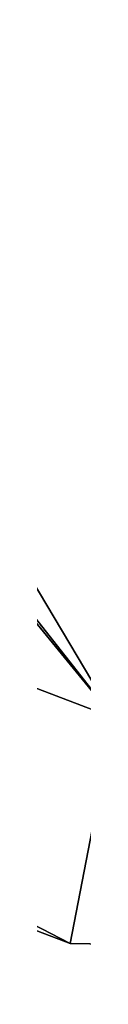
# Model space of a CAD drawing. Header units: metres. Extents: x 3396912 to 3397061, y 5691756 to 5691931.
# Tile 46 of 256: x 3396947.782 to 3396947.7991, y 5691832.6497 to 5691833.0779. Entities that reach past the tile are written whole.
import ezdxf

# ---------------------------------------------------------------- set-up
doc = ezdxf.new("R2010")
doc.units = ezdxf.units.M
doc.header["$LTSCALE"] = 0.25
for name, color, linetype in [('GROUP347', 7, 'Continuous'), ('MESH1016', 7, 'Continuous'), ('MESH1079', 7, 'Continuous')]:
    doc.layers.add(name, color=color, linetype=linetype)

msp = doc.modelspace()

# ---------------------------------------------------------------- meshes
at = {"layer": 'GROUP347', "color": 7}
mesh = msp.add_polyface(dxfattribs=at)
corners = [(3396950.339229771, 5691836.466166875, 0.4000000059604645), (3396949.866046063, 5691836.098970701, 0.1000000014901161), (3396950.474161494, 5691836.217154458, 0.4000000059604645), (3396949.734106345, 5691836.342453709, 0.1000000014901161), (3396950.204295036, 5691836.715176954, 0.4000000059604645), (3396950.204295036, 5691836.715176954, 0.4000000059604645), (3396949.992653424, 5691836.903377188, 0.4000000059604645), (3396949.734106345, 5691836.342453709, 0.1000000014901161), (3396950.040100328, 5691835.777759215, 0.1000000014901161), (3396950.60909623, 5691835.96814438, 0.4000000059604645), (3396950.60909623, 5691835.96814438, 0.4000000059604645), (3396950.040100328, 5691835.777759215, 0.1000000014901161), (3396950.651195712, 5691835.688068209, 0.4000000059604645), (3396950.087840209, 5691835.460186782, 0.1000000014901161), (3396950.693293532, 5691835.408000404, 0.4000000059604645), (3396950.135575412, 5691835.142620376, 0.1000000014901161), (3396950.735396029, 5691835.127926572, 0.4000000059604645), (3396950.735396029, 5691835.127926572, 0.4000000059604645), (3396950.135575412, 5691835.142620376, 0.1000000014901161), (3396950.679637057, 5691834.850249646, 0.4000000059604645), (3396950.072351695, 5691834.827765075, 0.1000000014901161), (3396950.623873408, 5691834.572578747, 0.4000000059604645), (3396950.009120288, 5691834.512913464, 0.1000000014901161), (3396950.568111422, 5691834.294899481, 0.4000000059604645), (3396950.568111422, 5691834.294899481, 0.4000000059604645), (3396950.009120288, 5691834.512913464, 0.1000000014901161), (3396950.421151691, 5691834.052793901, 0.4000000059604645), (3396949.8424882, 5691834.238390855, 0.1000000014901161), (3396950.27419196, 5691833.810688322, 0.4000000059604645), (3396949.675848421, 5691833.963871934, 0.1000000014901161), (3396950.127229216, 5691833.568580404, 0.4000000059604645), (3396950.127229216, 5691833.568580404, 0.4000000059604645), (3396949.675848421, 5691833.963871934, 0.1000000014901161), (3396949.906625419, 5691833.390967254, 0.4000000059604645), (3396949.425707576, 5691833.762478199, 0.1000000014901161), (3396949.686021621, 5691833.213354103, 0.4000000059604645), (3396949.175571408, 5691833.561078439, 0.1000000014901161), (3396949.465419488, 5691833.035732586, 0.4000000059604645), (3396949.175571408, 5691833.561078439, 0.1000000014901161), (3396949.197523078, 5691832.943833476, 0.4000000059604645), (3396949.465419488, 5691833.035732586, 0.4000000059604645), (3396948.853966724, 5691833.450755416, 0.1000000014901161), (3396948.929631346, 5691832.851928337, 0.4000000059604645), (3396948.568049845, 5691833.352665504, 0.1000000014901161), (3396948.661739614, 5691832.760023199, 0.4000000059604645), (3396948.568049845, 5691833.352665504, 0.1000000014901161), (3396948.378561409, 5691832.764811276, 0.4000000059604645), (3396948.661739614, 5691832.760023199, 0.4000000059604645), (3396948.246957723, 5691833.358094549, 0.1000000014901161), (3396948.09538019, 5691832.769597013, 0.4000000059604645), (3396947.925862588, 5691833.363521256, 0.1000000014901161), (3396947.812201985, 5691832.774385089, 0.4000000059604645), (3396947.925862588, 5691833.363521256, 0.1000000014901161), (3396947.547567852, 5691832.875291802, 0.4000000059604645), (3396947.812201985, 5691832.774385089, 0.4000000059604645), (3396947.625801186, 5691833.477930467, 0.1000000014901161), (3396947.282930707, 5691832.976196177, 0.4000000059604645), (3396947.325738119, 5691833.592348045, 0.1000000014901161), (3396947.018301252, 5691833.077096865, 0.4000000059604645), (3396947.325738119, 5691833.592348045, 0.1000000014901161), (3396946.803823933, 5691833.262063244, 0.4000000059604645), (3396947.018301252, 5691833.077096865, 0.4000000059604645), (3396947.082544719, 5691833.802079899, 0.1000000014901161), (3396946.589349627, 5691833.447031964, 0.4000000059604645), (3396946.839354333, 5691834.011814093, 0.1000000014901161), (3396946.374870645, 5691833.632006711, 0.4000000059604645), (3396946.839354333, 5691834.011814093, 0.1000000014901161), (3396946.236174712, 5691833.878938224, 0.4000000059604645), (3396946.374870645, 5691833.632006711, 0.4000000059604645), (3396946.682088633, 5691834.291809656, 0.1000000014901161), (3396946.097481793, 5691834.125872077, 0.4000000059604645), (3396946.524825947, 5691834.571807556, 0.1000000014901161), (3396945.958788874, 5691834.37280593, 0.4000000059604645), (3396946.524825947, 5691834.571807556, 0.1000000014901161), (3396945.912439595, 5691834.652210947, 0.4000000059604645), (3396945.958788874, 5691834.37280593, 0.4000000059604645), (3396946.472277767, 5691834.888613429, 0.1000000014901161), (3396945.866098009, 5691834.931612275, 0.4000000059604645), (3396946.419724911, 5691835.205425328, 0.1000000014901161), (3396945.819753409, 5691835.211011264, 0.4000000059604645), (3396946.413355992, 5691835.391645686, 0.1000000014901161), (3396945.819753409, 5691835.211011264, 0.4000000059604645), (3396946.419724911, 5691835.205425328, 0.1000000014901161), (3396945.80879493, 5691835.531293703, 0.4000000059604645), (3396946.406987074, 5691835.577866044, 0.1000000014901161), (3396946.384459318, 5691835.762826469, 0.1000000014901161), (3396945.80879493, 5691835.531293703, 0.4000000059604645), (3396946.406987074, 5691835.577866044, 0.1000000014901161), (3396945.770048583, 5691835.849403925, 0.4000000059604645), (3396946.361926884, 5691835.947792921, 0.1000000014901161), (3396946.323406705, 5691836.13009673, 0.1000000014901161), (3396945.770048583, 5691835.849403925, 0.4000000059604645), (3396946.361926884, 5691835.947792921, 0.1000000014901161), (3396945.703802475, 5691836.162948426, 0.4000000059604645), (3396946.284886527, 5691836.312400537, 0.1000000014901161), (3396946.230672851, 5691836.490666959, 0.1000000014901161), (3396945.703802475, 5691836.162948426, 0.4000000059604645), (3396946.284886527, 5691836.312400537, 0.1000000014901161), (3396945.610553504, 5691836.469550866, 0.4000000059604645), (3396946.176459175, 5691836.668933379, 0.1000000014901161), (3396946.106955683, 5691836.84181465, 0.1000000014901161), (3396945.610553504, 5691836.469550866, 0.4000000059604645), (3396946.176459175, 5691836.668933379, 0.1000000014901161), (3396945.491017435, 5691836.766888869, 0.4000000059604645), (3396946.037452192, 5691837.014695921, 0.1000000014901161), (3396945.953187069, 5691837.180882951, 0.1000000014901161), (3396945.491017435, 5691836.766888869, 0.4000000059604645), (3396946.037452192, 5691837.014695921, 0.1000000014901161), (3396945.34609045, 5691837.052712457, 0.4000000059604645), (3396945.868921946, 5691837.347069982, 0.1000000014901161), (3396945.770530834, 5691837.505308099, 0.1000000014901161), (3396945.34609045, 5691837.052712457, 0.4000000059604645), (3396945.868921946, 5691837.347069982, 0.1000000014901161), (3396945.176874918, 5691837.324854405, 0.4000000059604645), (3396945.6721444, 5691837.663540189, 0.1000000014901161), (3396945.560378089, 5691837.812625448, 0.1000000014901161), (3396945.176874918, 5691837.324854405, 0.4000000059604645), (3396945.6721444, 5691837.663540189, 0.1000000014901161), (3396944.984643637, 5691837.581270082, 0.4000000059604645), (3396945.448608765, 5691837.961708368, 0.1000000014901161), (3396945.448608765, 5691837.961708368, 0.1000000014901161), (3396945.32430513, 5691838.100523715, 0.1000000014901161), (3396944.984643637, 5691837.581270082, 0.4000000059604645), (3396944.770860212, 5691837.820004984, 0.4000000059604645), (3396945.20000316, 5691838.239330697, 0.1000000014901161), (3396945.20000316, 5691838.239330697, 0.1000000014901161), (3396945.064112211, 5691838.366807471, 0.1000000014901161), (3396944.770860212, 5691837.820004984, 0.4000000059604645), (3396944.537135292, 5691838.039257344, 0.4000000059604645), (3396944.928216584, 5691838.494290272, 0.1000000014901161), (3396944.928216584, 5691838.494290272, 0.1000000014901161), (3396944.78175504, 5691838.609479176, 0.1000000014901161), (3396944.537135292, 5691838.039257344, 0.4000000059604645), (3396944.285241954, 5691838.237370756, 0.4000000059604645), (3396944.635296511, 5691838.724670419, 0.1000000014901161), (3396944.635296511, 5691838.724670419, 0.1000000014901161), (3396944.47938221, 5691838.826690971, 0.1000000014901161), (3396944.285241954, 5691838.237370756, 0.4000000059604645), (3396944.017083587, 5691838.412838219, 0.4000000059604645), (3396944.323466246, 5691838.928719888, 0.1000000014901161), (3396944.323466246, 5691838.928719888, 0.1000000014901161), (3396943.73825774, 5691838.594069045, 0.4000000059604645), (3396944.017083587, 5691838.412838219, 0.4000000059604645), (3396944.085311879, 5691839.083511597, 0.1000000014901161), (3396944.085311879, 5691839.083511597, 0.1000000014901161), (3396943.860434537, 5691839.257046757, 0.1000000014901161), (3396943.73825774, 5691838.594069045, 0.4000000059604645), (3396943.474979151, 5691838.797234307, 0.4000000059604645), (3396943.860434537, 5691839.257046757, 0.1000000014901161), (3396943.650312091, 5691839.448173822, 0.1000000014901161), (3396943.474979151, 5691838.797234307, 0.4000000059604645), (3396943.228969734, 5691839.021004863, 0.4000000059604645), (3396943.650312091, 5691839.448173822, 0.1000000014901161), (3396943.001846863, 5691839.263912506, 0.4000000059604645), (3396943.228969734, 5691839.021004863, 0.4000000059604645), (3396943.456315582, 5691839.655648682, 0.1000000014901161), (3396943.456315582, 5691839.655648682, 0.1000000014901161), (3396942.795083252, 5691839.524376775, 0.4000000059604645), (3396943.001846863, 5691839.263912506, 0.4000000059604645), (3396943.279715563, 5691839.878120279, 0.1000000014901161), (3396943.12166235, 5691840.114124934, 0.1000000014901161), (3396942.795083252, 5691839.524376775, 0.4000000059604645), (3396943.279715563, 5691839.878120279, 0.1000000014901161), (3396942.610037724, 5691839.800690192, 0.4000000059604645), (3396942.983186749, 5691840.362135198, 0.1000000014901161), (3396942.610037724, 5691839.800690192, 0.4000000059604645), (3396943.12166235, 5691840.114124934, 0.1000000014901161), (3396942.447918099, 5691840.09104742, 0.4000000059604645), (3396942.865202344, 5691840.620513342, 0.1000000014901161), (3396942.447918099, 5691840.09104742, 0.4000000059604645), (3396942.983186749, 5691840.362135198, 0.1000000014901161), (3396942.309787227, 5691840.393549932, 0.4000000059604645), (3396942.865202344, 5691840.620513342, 0.1000000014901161), (3396942.196541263, 5691840.706227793, 0.4000000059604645), (3396942.309787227, 5691840.393549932, 0.4000000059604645), (3396942.76847379, 5691840.887583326, 0.1000000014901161), (3396942.693635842, 5691841.161587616, 0.1000000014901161), (3396942.196541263, 5691840.706227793, 0.4000000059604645), (3396942.76847379, 5691840.887583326, 0.1000000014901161), (3396942.108922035, 5691841.027029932, 0.4000000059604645), (3396942.693635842, 5691841.161587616, 0.1000000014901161), (3396942.047502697, 5691841.353861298, 0.4000000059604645), (3396942.108922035, 5691841.027029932, 0.4000000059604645), (3396942.641178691, 5691841.440743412, 0.1000000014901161), (3396942.641178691, 5691841.440743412, 0.1000000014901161), (3396942.012687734, 5691841.68458287, 0.4000000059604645), (3396942.047502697, 5691841.353861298, 0.4000000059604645), (3396942.611443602, 5691841.723229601, 0.1000000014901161), (3396942.611443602, 5691841.723229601, 0.1000000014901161), (3396942.024557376, 5691842.03432326, 0.4000000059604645), (3396942.012687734, 5691841.68458287, 0.4000000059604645), (3396942.61931219, 5691841.955167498, 0.1000000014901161), (3396942.61931219, 5691841.955167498, 0.1000000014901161), (3396942.104575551, 5691842.374987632, 0.4000000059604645), (3396942.024557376, 5691842.03432326, 0.4000000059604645), (3396942.672377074, 5691842.181087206, 0.1000000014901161), (3396942.672377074, 5691842.181087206, 0.1000000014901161), (3396942.249645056, 5691842.693443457, 0.4000000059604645), (3396942.104575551, 5691842.374987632, 0.4000000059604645), (3396942.768587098, 5691842.392270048, 0.1000000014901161), (3396942.454176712, 5691842.97738634, 0.4000000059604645), (3396942.249645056, 5691842.693443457, 0.4000000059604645), (3396942.768587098, 5691842.392270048, 0.1000000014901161), (3396942.904224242, 5691842.580577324, 0.1000000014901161), (3396943.074056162, 5691842.738732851, 0.1000000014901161), (3396942.454176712, 5691842.97738634, 0.4000000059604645), (3396942.904224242, 5691842.580577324, 0.1000000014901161), (3396942.710269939, 5691843.215866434, 0.4000000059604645), (3396943.008042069, 5691843.39967919, 0.4000000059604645), (3396942.710269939, 5691843.215866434, 0.4000000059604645), (3396943.074056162, 5691842.738732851, 0.1000000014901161), (3396943.271532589, 5691842.860629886, 0.1000000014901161), (3396943.336008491, 5691843.521727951, 0.4000000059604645), (3396943.008042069, 5691843.39967919, 0.4000000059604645), (3396943.271532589, 5691842.860629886, 0.1000000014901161), (3396943.489030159, 5691842.941569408, 0.1000000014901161), (3396943.336008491, 5691843.521727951, 0.4000000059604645), (3396943.489030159, 5691842.941569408, 0.1000000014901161), (3396943.718151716, 5691842.978434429, 0.1000000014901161), (3396943.681502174, 5691843.577310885, 0.4000000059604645), (3396943.681502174, 5691843.577310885, 0.4000000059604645), (3396943.718151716, 5691842.978434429, 0.1000000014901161), (3396943.950061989, 5691842.96978632, 0.1000000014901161), (3396944.031196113, 5691843.564275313, 0.4000000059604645), (3396944.031196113, 5691843.564275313, 0.4000000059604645), (3396943.950061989, 5691842.96978632, 0.1000000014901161), (3396944.175803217, 5691842.915974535, 0.1000000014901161), (3396944.371595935, 5691843.483129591, 0.4000000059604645), (3396944.689564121, 5691843.336996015, 0.4000000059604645), (3396944.371595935, 5691843.483129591, 0.4000000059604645), (3396944.175803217, 5691842.915974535, 0.1000000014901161), (3396944.386671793, 5691842.819061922, 0.1000000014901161), (3396944.689564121, 5691843.336996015, 0.4000000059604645), (3396944.386671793, 5691842.819061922, 0.1000000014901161), (3396944.57452236, 5691842.682799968, 0.1000000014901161), (3396944.972828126, 5691843.131522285, 0.4000000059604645), (3396944.972828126, 5691843.131522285, 0.4000000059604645), (3396944.57452236, 5691842.682799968, 0.1000000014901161), (3396944.68256744, 5691842.594361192, 0.1000000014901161), (3396945.043725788, 5691843.073493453, 0.4000000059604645), (3396945.119041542, 5691843.02130739, 0.4000000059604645), (3396945.043725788, 5691843.073493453, 0.4000000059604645), (3396944.68256744, 5691842.594361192, 0.1000000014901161), (3396944.79734087, 5691842.514842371, 0.1000000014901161), (3396945.19828429, 5691842.975316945, 0.4000000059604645), (3396945.119041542, 5691843.02130739, 0.4000000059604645), (3396944.79734087, 5691842.514842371, 0.1000000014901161), (3396944.91810481, 5691842.444752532, 0.1000000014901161), (3396945.19828429, 5691842.975316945, 0.4000000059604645), (3396944.91810481, 5691842.444752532, 0.1000000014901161), (3396945.044084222, 5691842.384542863, 0.1000000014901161), (3396945.280951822, 5691842.935808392, 0.4000000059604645), (3396945.366510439, 5691842.903033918, 0.4000000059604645), (3396945.280951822, 5691842.935808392, 0.4000000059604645), (3396945.044084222, 5691842.384542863, 0.1000000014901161), (3396945.454421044, 5691842.877202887, 0.4000000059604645), (3396945.280951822, 5691842.935808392, 0.4000000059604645), (3396945.366510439, 5691842.903033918, 0.4000000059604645), (3396945.454421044, 5691842.877202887, 0.4000000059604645), (3396945.366510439, 5691842.903033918, 0.4000000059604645), (3396945.308436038, 5691842.295237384, 0.1000000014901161), (3396945.174471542, 5691842.334600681, 0.1000000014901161), (3396945.174471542, 5691842.334600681, 0.1000000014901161), (3396945.454421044, 5691842.877202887, 0.4000000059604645), (3396945.308436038, 5691842.295237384, 0.1000000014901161), (3396945.445115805, 5691842.266711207, 0.1000000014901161), (3396945.544107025, 5691842.858485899, 0.4000000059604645), (3396945.544107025, 5691842.858485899, 0.4000000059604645), (3396945.445115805, 5691842.266711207, 0.1000000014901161), (3396945.583644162, 5691842.249199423, 0.1000000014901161), (3396945.635006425, 5691842.846997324, 0.4000000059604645), (3396945.726533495, 5691842.842813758, 0.4000000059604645), (3396945.635006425, 5691842.846997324, 0.4000000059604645), (3396945.583644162, 5691842.249199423, 0.1000000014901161), (3396945.81810644, 5691842.845956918, 0.4000000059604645), (3396945.635006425, 5691842.846997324, 0.4000000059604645), (3396945.726533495, 5691842.842813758, 0.4000000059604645), (3396945.81810644, 5691842.845956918, 0.4000000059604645), (3396945.726533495, 5691842.842813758, 0.4000000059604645), (3396945.862672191, 5691842.247612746, 0.1000000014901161), (3396945.723127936, 5691842.242820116, 0.1000000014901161), (3396945.723127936, 5691842.242820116, 0.1000000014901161), (3396945.909130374, 5691842.856409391, 0.4000000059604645), (3396945.81810644, 5691842.845956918, 0.4000000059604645), (3396945.862672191, 5691842.247612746, 0.1000000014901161), (3396945.999026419, 5691842.874108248, 0.4000000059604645), (3396945.909130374, 5691842.856409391, 0.4000000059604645), (3396945.999026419, 5691842.874108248, 0.4000000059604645), (3396945.909130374, 5691842.856409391, 0.4000000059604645), (3396946.00138626, 5691842.26354283, 0.1000000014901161), (3396946.00138626, 5691842.26354283, 0.1000000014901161), (3396946.138380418, 5691842.290518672, 0.1000000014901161), (3396946.239384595, 5691842.908278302, 0.4000000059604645), (3396945.999026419, 5691842.874108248, 0.4000000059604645), (3396946.138380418, 5691842.290518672, 0.1000000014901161), (3396946.323464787, 5691842.316831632, 0.1000000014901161), (3396946.508549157, 5691842.343144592, 0.1000000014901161), (3396946.479735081, 5691842.942452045, 0.4000000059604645), (3396946.722262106, 5691842.931497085, 0.4000000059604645), (3396946.479735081, 5691842.942452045, 0.4000000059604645), (3396946.508549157, 5691842.343144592, 0.1000000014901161), (3396946.695308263, 5691842.334707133, 0.1000000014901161), (3396946.882062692, 5691842.326275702, 0.1000000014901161), (3396946.964789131, 5691842.920542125, 0.4000000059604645), (3396947.201080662, 5691842.864845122, 0.4000000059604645), (3396946.964789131, 5691842.920542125, 0.4000000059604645), (3396946.882062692, 5691842.326275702, 0.1000000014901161), (3396947.06401956, 5691842.28338269, 0.1000000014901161), (3396947.245979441, 5691842.240492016, 0.1000000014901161), (3396947.437379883, 5691842.809144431, 0.4000000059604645), (3396947.659264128, 5691842.710630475, 0.4000000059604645), (3396947.437379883, 5691842.809144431, 0.4000000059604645), (3396947.245979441, 5691842.240492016, 0.1000000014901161), (3396947.416840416, 5691842.164633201, 0.1000000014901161), (3396947.587706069, 5691842.088768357, 0.1000000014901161), (3396947.881148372, 5691842.612116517, 0.4000000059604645), (3396948.080937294, 5691842.474196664, 0.4000000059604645), (3396947.881148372, 5691842.612116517, 0.4000000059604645), (3396947.587706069, 5691842.088768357, 0.1000000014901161), (3396947.741551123, 5691841.982563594, 0.1000000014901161), (3396947.89539919, 5691841.87636117, 0.1000000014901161), (3396948.280726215, 5691842.33627681, 0.4000000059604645), (3396948.451504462, 5691842.163724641, 0.4000000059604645), (3396948.280726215, 5691842.33627681, 0.4000000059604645), (3396947.89539919, 5691841.87636117, 0.1000000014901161), (3396948.026904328, 5691841.743491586, 0.1000000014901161), (3396948.158414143, 5691841.610615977, 0.1000000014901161), (3396948.622281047, 5691841.99118084, 0.4000000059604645), (3396948.622281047, 5691841.99118084, 0.4000000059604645), (3396948.158414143, 5691841.610615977, 0.1000000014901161), (3396948.75813129, 5691841.789978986, 0.4000000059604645), (3396948.26302623, 5691841.455679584, 0.1000000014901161), (3396948.367633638, 5691841.30074922, 0.1000000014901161), (3396948.893986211, 5691841.588771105, 0.4000000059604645), (3396948.893986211, 5691841.588771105, 0.4000000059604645), (3396948.367633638, 5691841.30074922, 0.1000000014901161), (3396948.990205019, 5691841.365882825, 0.4000000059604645), (3396948.441728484, 5691841.129113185, 0.1000000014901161), (3396948.515823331, 5691840.957477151, 0.1000000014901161), (3396949.086423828, 5691841.142994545, 0.4000000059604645), (3396949.086423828, 5691841.142994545, 0.4000000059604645), (3396948.515823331, 5691840.957477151, 0.1000000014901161), (3396949.139678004, 5691840.906137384, 0.4000000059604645), (3396948.556833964, 5691840.775087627, 0.1000000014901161), (3396948.59784626, 5691840.592689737, 0.1000000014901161), (3396949.19293987, 5691840.669276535, 0.4000000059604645), (3396949.19293987, 5691840.669276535, 0.4000000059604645), (3396948.59784626, 5691840.592689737, 0.1000000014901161), (3396949.201389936, 5691840.426651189, 0.4000000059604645), (3396948.604350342, 5691840.405859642, 0.1000000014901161), (3396948.610862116, 5691840.219025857, 0.1000000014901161), (3396949.209835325, 5691840.184031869, 0.4000000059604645), (3396949.209835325, 5691840.184031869, 0.4000000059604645), (3396948.610862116, 5691840.219025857, 0.1000000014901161), (3396949.173187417, 5691839.944043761, 0.4000000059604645), (3396948.582637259, 5691840.034226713, 0.1000000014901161), (3396948.554417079, 5691839.849421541, 0.1000000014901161), (3396949.136536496, 5691839.704053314, 0.4000000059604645), (3396949.136536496, 5691839.704053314, 0.4000000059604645), (3396948.554417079, 5691839.849421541, 0.1000000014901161), (3396949.05605808, 5691839.475006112, 0.4000000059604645), (3396948.492443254, 5691839.673043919, 0.1000000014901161), (3396948.430467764, 5691839.496674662, 0.1000000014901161), (3396948.975582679, 5691839.245961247, 0.4000000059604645), (3396948.975582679, 5691839.245961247, 0.4000000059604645), (3396948.430467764, 5691839.496674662, 0.1000000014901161), (3396948.907840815, 5691839.071684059, 0.4000000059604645), (3396948.336503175, 5691839.254921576, 0.1000000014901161), (3396948.907840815, 5691839.071684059, 0.4000000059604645), (3396948.336503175, 5691839.254921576, 0.1000000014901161), (3396948.272340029, 5691839.003605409, 0.1000000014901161), (3396948.861583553, 5691838.890515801, 0.4000000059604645), (3396948.861583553, 5691838.890515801, 0.4000000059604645), (3396948.272340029, 5691839.003605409, 0.1000000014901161), (3396948.23890378, 5691838.746399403, 0.1000000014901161), (3396948.837483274, 5691838.705093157, 0.4000000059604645), (3396948.837483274, 5691838.705093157, 0.4000000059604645), (3396948.23890378, 5691838.746399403, 0.1000000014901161), (3396948.835886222, 5691838.518118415, 0.4000000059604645), (3396948.236691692, 5691838.487030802, 0.1000000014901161), (3396948.835886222, 5691838.518118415, 0.4000000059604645), (3396948.236691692, 5691838.487030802, 0.1000000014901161), (3396948.265733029, 5691838.229288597, 0.1000000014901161), (3396948.856822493, 5691838.332309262, 0.4000000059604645), (3396948.856822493, 5691838.332309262, 0.4000000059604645), (3396948.265733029, 5691838.229288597, 0.1000000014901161), (3396948.899981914, 5691838.150380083, 0.4000000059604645), (3396948.325602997, 5691837.976918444, 0.1000000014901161), (3396948.899981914, 5691838.150380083, 0.4000000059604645), (3396948.325602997, 5691837.976918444, 0.1000000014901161), (3396948.96473807, 5691837.974973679, 0.4000000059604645), (3396948.415430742, 5691837.733599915, 0.1000000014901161), (3396948.96473807, 5691837.974973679, 0.4000000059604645), (3396948.415430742, 5691837.733599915, 0.1000000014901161), (3396949.05015027, 5691837.808633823, 0.4000000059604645), (3396948.533908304, 5691837.502866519, 0.1000000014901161), (3396949.05015027, 5691837.808633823, 0.4000000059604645), (3396948.533908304, 5691837.502866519, 0.1000000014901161), (3396948.679317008, 5691837.288077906, 0.1000000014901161), (3396949.154968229, 5691837.653799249, 0.4000000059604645), (3396949.277677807, 5691837.512713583, 0.4000000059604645), (3396949.154968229, 5691837.653799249, 0.4000000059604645), (3396948.679317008, 5691837.288077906, 0.1000000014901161), (3396948.849526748, 5691837.092371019, 0.1000000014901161), (3396949.416482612, 5691837.387430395, 0.4000000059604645), (3396949.277677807, 5691837.512713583, 0.4000000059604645), (3396948.849526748, 5691837.092371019, 0.1000000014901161), (3396949.042073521, 5691836.918585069, 0.1000000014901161), (3396949.416482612, 5691837.387430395, 0.4000000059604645), (3396949.042073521, 5691836.918585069, 0.1000000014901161), (3396949.254147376, 5691836.769252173, 0.1000000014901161), (3396949.56936251, 5691837.279781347, 0.4000000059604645), (3396949.781008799, 5691837.091575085, 0.4000000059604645), (3396949.56936251, 5691837.279781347, 0.4000000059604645), (3396949.254147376, 5691836.769252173, 0.1000000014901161), (3396949.493144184, 5691836.556727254, 0.1000000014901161), (3396948.837483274, 5691838.705093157, 0.4000000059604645), (3396948.835886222, 5691838.518118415, 0.4000000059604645), (3396948.856822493, 5691838.332309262, 0.4000000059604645), (3396948.975582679, 5691839.245961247, 0.4000000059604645), (3396948.907840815, 5691839.071684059, 0.4000000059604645), (3396948.861583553, 5691838.890515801, 0.4000000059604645), (3396944.770860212, 5691837.820004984, 0.4000000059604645), (3396944.537135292, 5691838.039257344, 0.4000000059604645), (3396944.285241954, 5691838.237370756, 0.4000000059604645)]
mesh.append_faces([[corners[k] for k in face] for face in [(0, 1, 2), (0, 3, 1), (4, 3, 0), (5, 6, 7), (2, 1, 8), (2, 8, 9), (10, 11, 12), (12, 11, 13), (12, 13, 14), (14, 13, 15), (14, 15, 16), (17, 18, 19), (19, 18, 20), (19, 20, 21), (21, 20, 22), (21, 22, 23), (24, 25, 26), (26, 25, 27), (26, 27, 28), (28, 27, 29), (28, 29, 30), (31, 32, 33), (32, 34, 33), (33, 34, 35), (34, 36, 35), (35, 36, 37), (38, 39, 40), (38, 41, 39), (41, 42, 39), (41, 43, 42), (43, 44, 42), (45, 46, 47), (45, 48, 46), (48, 49, 46), (48, 50, 49), (50, 51, 49), (52, 53, 54), (52, 55, 53), (55, 56, 53), (55, 57, 56), (57, 58, 56), (59, 60, 61), (59, 62, 60), (62, 63, 60), (62, 64, 63), (64, 65, 63), (66, 67, 68), (69, 67, 66), (69, 70, 67), (71, 70, 69), (71, 72, 70), (73, 74, 75), (76, 74, 73), (76, 77, 74), (78, 77, 76), (78, 79, 77), (80, 81, 82), (80, 83, 81), (84, 83, 80), (85, 86, 87), (85, 88, 86), (89, 88, 85), (90, 91, 92), (90, 93, 91), (94, 93, 90), (95, 96, 97), (95, 98, 96), (99, 98, 95), (100, 101, 102), (100, 103, 101), (104, 103, 100), (105, 106, 107), (105, 108, 106), (109, 108, 105), (110, 111, 112), (110, 113, 111), (114, 113, 110), (115, 116, 117), (115, 118, 116), (119, 118, 115), (120, 121, 122), (121, 123, 122), (121, 124, 123), (125, 126, 127), (126, 128, 127), (126, 129, 128), (130, 131, 132), (131, 133, 132), (131, 134, 133), (135, 136, 137), (136, 138, 137), (136, 139, 138), (140, 141, 142), (140, 143, 141), (144, 145, 146), (145, 147, 146), (148, 149, 150), (149, 151, 150), (152, 153, 154), (152, 155, 153), (156, 157, 158), (156, 159, 157), (160, 161, 162), (160, 163, 161), (164, 165, 166), (164, 167, 165), (168, 169, 170), (168, 171, 169), (172, 173, 174), (175, 173, 172), (176, 177, 178), (176, 179, 177), (180, 181, 182), (183, 181, 180), (184, 185, 186), (187, 185, 184), (188, 189, 190), (191, 189, 188), (192, 193, 194), (195, 193, 192), (196, 197, 198), (199, 197, 196), (200, 201, 202), (203, 200, 202), (204, 205, 206), (207, 205, 204), (208, 209, 210), (208, 210, 211), (212, 213, 214), (212, 214, 215), (216, 217, 218), (219, 216, 218), (220, 221, 222), (223, 220, 222), (224, 225, 226), (227, 224, 226), (228, 229, 230), (228, 230, 231), (232, 233, 234), (235, 232, 234), (236, 237, 238), (239, 236, 238), (240, 241, 242), (240, 242, 243), (244, 245, 246), (244, 246, 247), (248, 249, 250), (251, 248, 250), (252, 253, 254), (255, 256, 257), (258, 259, 260), (259, 261, 260), (252, 254, 262), (263, 264, 265), (266, 263, 265), (267, 268, 269), (270, 267, 269), (271, 272, 273), (274, 275, 276), (277, 278, 279), (278, 280, 279), (271, 273, 281), (282, 283, 284), (285, 274, 286), (287, 288, 289), (282, 284, 290), (287, 289, 291), (292, 293, 294), (292, 294, 295), (292, 295, 296), (297, 292, 296), (298, 299, 300), (298, 300, 301), (298, 301, 302), (303, 298, 302), (304, 305, 306), (304, 306, 307), (304, 307, 308), (309, 304, 308), (310, 311, 312), (310, 312, 313), (310, 313, 314), (315, 310, 314), (316, 317, 318), (316, 318, 319), (316, 319, 320), (321, 316, 320), (322, 323, 324), (322, 324, 325), (322, 325, 326), (327, 322, 326), (328, 329, 330), (330, 329, 331), (330, 331, 332), (330, 332, 333), (334, 335, 336), (336, 335, 337), (336, 337, 338), (336, 338, 339), (340, 341, 342), (342, 341, 343), (342, 343, 344), (342, 344, 345), (346, 347, 348), (348, 347, 349), (348, 349, 350), (348, 350, 351), (352, 353, 354), (354, 353, 355), (354, 355, 356), (354, 356, 357), (358, 359, 360), (360, 359, 361), (360, 361, 362), (360, 362, 363), (364, 365, 366), (366, 365, 367), (368, 369, 370), (368, 370, 371), (372, 373, 374), (372, 374, 375), (376, 377, 378), (378, 377, 379), (380, 381, 382), (380, 382, 383), (384, 385, 386), (386, 385, 387), (388, 389, 390), (390, 389, 391), (392, 393, 394), (394, 393, 395), (396, 397, 398), (396, 398, 399), (400, 401, 402), (400, 402, 403), (404, 405, 406), (404, 406, 407), (408, 409, 410), (411, 408, 410), (412, 413, 414), (412, 414, 415), (416, 417, 418), (419, 420, 421), (422, 423, 424)]], dxfattribs={"color": 7})
at = {"layer": 'MESH1016', "color": 7}
mesh = msp.add_polyface(dxfattribs=at)
corners = [(3396945.743036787, 5691829.898139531, 0.6203004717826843), (3396945.748051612, 5691829.902031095, 0.6192001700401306), (3396946.146710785, 5691829.396566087, 0.6484249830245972), (3396946.146710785, 5691829.396566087, 0.6484249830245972), (3396946.141692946, 5691829.392672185, 0.6495252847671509), (3396945.378708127, 5691830.428961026, 0.5878488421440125), (3396945.381905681, 5691830.431442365, 0.5928652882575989), (3396945.747141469, 5691829.901324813, 0.6222585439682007), (3396945.747141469, 5691829.901324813, 0.6222585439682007), (3396945.743946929, 5691829.898845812, 0.6172420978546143), (3396945.04910707, 5691830.982057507, 0.5579036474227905), (3396945.050909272, 5691830.983456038, 0.5639309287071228), (3396945.381206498, 5691830.430899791, 0.5933707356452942), (3396945.381206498, 5691830.430899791, 0.5933707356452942), (3396945.379407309, 5691830.429503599, 0.5873434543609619), (3396945.051982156, 5691830.984288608, 0.5670986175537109), (3396945.048034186, 5691830.981224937, 0.5547360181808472), (3396944.355719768, 5691832.119211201, 0.4938187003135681), (3396944.355719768, 5691832.119211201, 0.4938187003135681), (3396944.359667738, 5691832.122274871, 0.5061812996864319), (3396944.366047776, 5691832.127225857, 0.5347593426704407), (3396944.349339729, 5691832.114260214, 0.4652406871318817), (3396940.574852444, 5691838.318512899, 0.2152406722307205), (3396940.574852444, 5691838.318512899, 0.2152406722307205), (3396940.591563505, 5691838.33148088, 0.2847593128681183), (3396940.591879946, 5691838.331726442, 0.3447615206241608), (3396940.574539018, 5691838.318269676, 0.1552384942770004), (3396930.65918453, 5691854.616461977, -0.09476151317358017), (3396930.65918453, 5691854.616461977, -0.09476151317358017), (3396930.676525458, 5691854.629918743, 0.09476151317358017), (3396946.142859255, 5691829.393577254, 0.6517118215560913), (3396946.145547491, 5691829.395663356, 0.6462384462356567), (3396946.575976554, 5691828.9169381, 0.6751734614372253), (3396946.575976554, 5691828.9169381, 0.6751734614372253), (3396946.573288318, 5691828.914851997, 0.6806468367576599), (3396946.573845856, 5691828.915284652, 0.6809747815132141), (3396946.575419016, 5691828.916505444, 0.6748454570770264), (3396947.035827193, 5691828.466510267, 0.7033705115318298), (3396947.035827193, 5691828.466510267, 0.7033705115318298), (3396947.034257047, 5691828.465291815, 0.7094997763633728), (3396947.034501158, 5691828.465481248, 0.7095837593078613), (3396947.035583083, 5691828.466320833, 0.7032865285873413), (3396947.524059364, 5691828.046933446, 0.7312831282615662), (3396947.524059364, 5691828.046933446, 0.7312831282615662), (3396947.52297744, 5691828.04609386, 0.7375802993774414), (3396947.523281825, 5691828.046330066, 0.7362369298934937), (3396947.523754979, 5691828.046697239, 0.7326264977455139), (3396947.814670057, 5691827.825210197, 0.7481947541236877), (3396947.814670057, 5691827.825210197, 0.7481947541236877), (3396947.814196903, 5691827.824843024, 0.7518052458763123)]
mesh.append_faces([[corners[k] for k in face] for face in [(0, 1, 2), (3, 4, 0), (5, 6, 7), (8, 9, 5), (10, 11, 12), (13, 14, 10), (15, 16, 17), (18, 19, 15), (20, 21, 22), (23, 24, 20), (25, 26, 27), (28, 29, 25), (30, 31, 32), (33, 34, 30), (35, 36, 37), (38, 39, 35), (40, 41, 42), (43, 44, 40), (45, 46, 47), (48, 49, 45)]], dxfattribs={"vtx2": -1, "color": 7})
at = {"layer": 'MESH1079', "color": 7}
mesh = msp.add_polyface(dxfattribs=at)
corners = [(3396947.812201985, 5691832.774385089), (3396945.819753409, 5691835.211011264), (3396946.839354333, 5691834.011814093), (3396947.018301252, 5691833.077096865), (3396945.958788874, 5691834.37280593), (3396946.374870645, 5691833.632006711), (3396946.361926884, 5691835.947792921), (3396945.491017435, 5691836.766888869), (3396945.34609045, 5691837.052712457), (3396946.406987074, 5691835.577866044), (3396945.610553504, 5691836.469550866), (3396945.703802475, 5691836.162948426), (3396946.419724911, 5691835.205425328), (3396945.770048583, 5691835.849403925), (3396945.80879493, 5691835.531293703), (3396946.524825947, 5691834.571807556), (3396946.524825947, 5691834.571807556), (3396946.839354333, 5691834.011814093, 0.1000000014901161), (3396946.839354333, 5691834.011814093), (3396946.524825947, 5691834.571807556, 0.1000000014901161), (3396946.419724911, 5691835.205425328), (3396946.524825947, 5691834.571807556, 0.1000000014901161), (3396946.524825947, 5691834.571807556), (3396946.419724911, 5691835.205425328, 0.1000000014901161), (3396946.406987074, 5691835.577866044), (3396946.419724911, 5691835.205425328, 0.1000000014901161), (3396946.419724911, 5691835.205425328), (3396946.406987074, 5691835.577866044, 0.1000000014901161), (3396946.361926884, 5691835.947792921), (3396946.406987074, 5691835.577866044, 0.1000000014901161), (3396946.406987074, 5691835.577866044), (3396946.361926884, 5691835.947792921, 0.1000000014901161), (3396946.284886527, 5691836.312400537), (3396946.361926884, 5691835.947792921, 0.1000000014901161), (3396946.361926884, 5691835.947792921), (3396946.284886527, 5691836.312400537, 0.1000000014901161), (3396946.176459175, 5691836.668933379), (3396946.284886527, 5691836.312400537, 0.1000000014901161), (3396946.284886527, 5691836.312400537), (3396946.176459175, 5691836.668933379, 0.1000000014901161), (3396946.037452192, 5691837.014695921), (3396946.176459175, 5691836.668933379, 0.1000000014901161), (3396946.176459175, 5691836.668933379), (3396946.037452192, 5691837.014695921, 0.1000000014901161), (3396945.868921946, 5691837.347069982), (3396946.037452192, 5691837.014695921, 0.1000000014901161), (3396946.037452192, 5691837.014695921), (3396945.868921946, 5691837.347069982, 0.1000000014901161), (3396945.6721444, 5691837.663540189), (3396945.868921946, 5691837.347069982, 0.1000000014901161), (3396945.868921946, 5691837.347069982), (3396945.6721444, 5691837.663540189, 0.1000000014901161), (3396949.175571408, 5691833.561078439, 0.1000000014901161), (3396942.672377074, 5691842.181087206, 0.1000000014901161), (3396949.675848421, 5691833.963871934, 0.1000000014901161), (3396945.448608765, 5691837.961708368, 0.1000000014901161), (3396942.611443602, 5691841.723229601, 0.1000000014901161), (3396945.6721444, 5691837.663540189, 0.1000000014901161), (3396945.868921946, 5691837.347069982, 0.1000000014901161), (3396946.037452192, 5691837.014695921, 0.1000000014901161), (3396946.176459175, 5691836.668933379, 0.1000000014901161), (3396948.568049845, 5691833.352665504, 0.1000000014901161), (3396946.361926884, 5691835.947792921, 0.1000000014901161), (3396946.284886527, 5691836.312400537, 0.1000000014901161), (3396946.406987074, 5691835.577866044, 0.1000000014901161), (3396947.925862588, 5691833.363521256, 0.1000000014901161), (3396946.419724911, 5691835.205425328, 0.1000000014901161), (3396947.325738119, 5691833.592348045, 0.1000000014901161), (3396946.524825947, 5691834.571807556, 0.1000000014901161), (3396946.839354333, 5691834.011814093, 0.1000000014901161), (3396947.325738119, 5691833.592348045, 0.1000000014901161), (3396946.839354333, 5691834.011814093), (3396946.839354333, 5691834.011814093, 0.1000000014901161), (3396947.325738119, 5691833.592348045), (3396945.176874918, 5691837.324854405), (3396944.984643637, 5691837.581270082), (3396943.650312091, 5691839.448173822), (3396946.284886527, 5691836.312400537), (3396944.323466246, 5691838.928719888), (3396946.176459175, 5691836.668933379), (3396944.635296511, 5691838.724670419), (3396946.037452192, 5691837.014695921), (3396944.928216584, 5691838.494290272), (3396945.868921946, 5691837.347069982), (3396945.20000316, 5691838.239330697), (3396945.6721444, 5691837.663540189)]
mesh.append_faces([[corners[k] for k in face] for face in [(4, 3, 5), (16, 17, 18), (17, 16, 19), (20, 21, 22), (21, 20, 23), (24, 25, 26), (25, 24, 27), (28, 29, 30), (29, 28, 31), (32, 33, 34), (33, 32, 35), (36, 37, 38), (37, 36, 39), (40, 41, 42), (41, 40, 43), (44, 45, 46), (45, 44, 47), (48, 49, 50), (49, 48, 51), (68, 67, 69), (70, 71, 72), (71, 70, 73)]], dxfattribs={"vtx0": -1, "color": 7})
mesh.append_faces([[corners[k] for k in face] for face in [(3, 1, 0), (9, 7, 6), (12, 11, 9), (15, 14, 12), (2, 14, 15), (14, 2, 1), (52, 53, 54), (6, 76, 77), (77, 78, 79), (79, 80, 81), (81, 82, 83), (83, 84, 85)]], dxfattribs={"vtx0": -1, "vtx1": -1, "color": 7})
mesh.append_faces([[corners[k] for k in face] for face in [(0, 1, 2), (52, 55, 56)]], dxfattribs={"vtx0": -1, "vtx1": -1, "vtx2": -1, "color": 7})
mesh.append_faces([[corners[k] for k in face] for face in [(3, 4, 1), (6, 7, 8), (9, 10, 7), (9, 11, 10), (12, 13, 11), (12, 14, 13), (52, 57, 55), (52, 58, 57), (52, 59, 58), (52, 60, 59), (61, 62, 63), (61, 64, 62), (65, 66, 64), (67, 68, 66), (6, 74, 75), (6, 8, 74)]], dxfattribs={"vtx0": -1, "vtx2": -1, "color": 7})
mesh = msp.add_polyface(dxfattribs=at)
corners = [(3396949.465419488, 5691833.035732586), (3396949.175571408, 5691833.561078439), (3396950.127229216, 5691833.568580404), (3396948.568049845, 5691833.352665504), (3396948.661739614, 5691832.760023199), (3396947.925862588, 5691833.363521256), (3396947.325738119, 5691833.592348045), (3396947.812201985, 5691832.774385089), (3396946.839354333, 5691834.011814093), (3396949.175571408, 5691833.561078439, 0.1000000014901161), (3396946.284886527, 5691836.312400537, 0.1000000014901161), (3396946.176459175, 5691836.668933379, 0.1000000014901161), (3396948.568049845, 5691833.352665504, 0.1000000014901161), (3396947.925862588, 5691833.363521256, 0.1000000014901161), (3396946.406987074, 5691835.577866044, 0.1000000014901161), (3396947.325738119, 5691833.592348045, 0.1000000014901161), (3396946.419724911, 5691835.205425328, 0.1000000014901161), (3396947.925862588, 5691833.363521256, 0.1000000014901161), (3396947.325738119, 5691833.592348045), (3396947.325738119, 5691833.592348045, 0.1000000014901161), (3396947.925862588, 5691833.363521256), (3396947.925862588, 5691833.363521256, 0.1000000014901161), (3396948.568049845, 5691833.352665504), (3396947.925862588, 5691833.363521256), (3396948.568049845, 5691833.352665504, 0.1000000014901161), (3396948.568049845, 5691833.352665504, 0.1000000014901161), (3396949.175571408, 5691833.561078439), (3396948.568049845, 5691833.352665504), (3396949.175571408, 5691833.561078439, 0.1000000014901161), (3396949.175571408, 5691833.561078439, 0.1000000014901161), (3396949.675848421, 5691833.963871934), (3396949.175571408, 5691833.561078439), (3396949.675848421, 5691833.963871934, 0.1000000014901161), (3396949.675848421, 5691833.963871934, 0.1000000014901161), (3396950.009120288, 5691834.512913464), (3396949.675848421, 5691833.963871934), (3396950.009120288, 5691834.512913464, 0.1000000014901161), (3396950.009120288, 5691834.512913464, 0.1000000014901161), (3396950.135575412, 5691835.142620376), (3396950.009120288, 5691834.512913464), (3396950.135575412, 5691835.142620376, 0.1000000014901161), (3396950.040100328, 5691835.777759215, 0.1000000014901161), (3396950.135575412, 5691835.142620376), (3396950.135575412, 5691835.142620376, 0.1000000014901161), (3396950.040100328, 5691835.777759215), (3396949.734106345, 5691836.342453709, 0.1000000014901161), (3396950.040100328, 5691835.777759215), (3396950.040100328, 5691835.777759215, 0.1000000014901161), (3396949.734106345, 5691836.342453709), (3396949.493144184, 5691836.556727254, 0.1000000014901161), (3396949.734106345, 5691836.342453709), (3396949.734106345, 5691836.342453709, 0.1000000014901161), (3396949.254147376, 5691836.769252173), (3396949.254147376, 5691836.769252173, 0.1000000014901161), (3396950.040100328, 5691835.777759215, 0.1000000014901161), (3396949.254147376, 5691836.769252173, 0.1000000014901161), (3396949.493144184, 5691836.556727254, 0.1000000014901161), (3396949.042073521, 5691836.918585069, 0.1000000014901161), (3396948.849526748, 5691837.092371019, 0.1000000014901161), (3396950.135575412, 5691835.142620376, 0.1000000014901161), (3396948.679317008, 5691837.288077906, 0.1000000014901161), (3396950.568111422, 5691834.294899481), (3396950.135575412, 5691835.142620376), (3396950.735396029, 5691835.127926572), (3396950.009120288, 5691834.512913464), (3396949.675848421, 5691833.963871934), (3396948.236691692, 5691838.487030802), (3396950.60909623, 5691835.96814438), (3396949.734106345, 5691836.342453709), (3396948.849526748, 5691837.092371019, 0.1000000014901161), (3396949.042073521, 5691836.918585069), (3396949.042073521, 5691836.918585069, 0.1000000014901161), (3396949.254147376, 5691836.769252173), (3396949.042073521, 5691836.918585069, 0.1000000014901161), (3396949.042073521, 5691836.918585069), (3396949.254147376, 5691836.769252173, 0.1000000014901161), (3396949.56936251, 5691837.279781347), (3396950.204295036, 5691836.715176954), (3396949.416482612, 5691837.387430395), (3396949.277677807, 5691837.512713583), (3396949.992653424, 5691836.903377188, 0.4000000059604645), (3396949.493144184, 5691836.556727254, 0.1000000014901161), (3396949.781008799, 5691837.091575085, 0.4000000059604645), (3396949.734106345, 5691836.342453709, 0.1000000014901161), (3396949.734106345, 5691836.342453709, 0.1000000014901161), (3396950.040100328, 5691835.777759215)]
mesh.append_faces([[corners[k] for k in face] for face in [(80, 81, 82), (80, 83, 81)]], dxfattribs={"color": 7})
mesh.append_faces([[corners[k] for k in face] for face in [(17, 18, 19), (18, 17, 20), (21, 22, 23), (22, 21, 24), (25, 26, 27), (26, 25, 28), (29, 30, 31), (30, 29, 32), (33, 34, 35), (34, 33, 36), (37, 38, 39), (38, 37, 40), (41, 42, 43), (42, 41, 44), (45, 46, 47), (46, 45, 48), (49, 50, 51), (52, 49, 53), (69, 70, 71), (72, 73, 74), (73, 72, 75), (67, 76, 77), (54, 56, 84)]], dxfattribs={"vtx0": -1, "color": 7})
mesh.append_faces([[corners[k] for k in face] for face in [(0, 1, 2), (4, 3, 0), (7, 6, 4), (12, 10, 9), (13, 14, 12), (15, 16, 13), (50, 49, 52), (59, 58, 54), (61, 62, 63), (2, 64, 61), (63, 66, 67)]], dxfattribs={"vtx0": -1, "vtx1": -1, "color": 7})
mesh.append_faces([[corners[k] for k in face] for face in [(68, 66, 63)]], dxfattribs={"vtx0": -1, "vtx1": -1, "vtx2": -1, "color": 7})
mesh.append_faces([[corners[k] for k in face] for face in [(0, 3, 1), (4, 5, 3), (4, 6, 5), (7, 8, 6), (9, 10, 11), (54, 55, 56), (54, 57, 55), (54, 58, 57), (59, 60, 58), (61, 64, 62), (2, 65, 64), (2, 1, 65), (67, 78, 76), (67, 79, 78), (63, 85, 68), (63, 62, 85)]], dxfattribs={"vtx0": -1, "vtx2": -1, "color": 7})
mesh = msp.add_polyface(dxfattribs=at)
corners = [(3396947.793255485, 5691832.676196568), (3396948.677351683, 5691832.661255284, 0.449999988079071), (3396947.793255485, 5691832.676196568, 0.449999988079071), (3396948.677351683, 5691832.661255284), (3396947.793255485, 5691832.676196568), (3396947.812201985, 5691832.774385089), (3396948.677351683, 5691832.661255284), (3396947.812201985, 5691832.774385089, 0.449999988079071), (3396947.793255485, 5691832.676196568, 0.449999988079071), (3396948.677351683, 5691832.661255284, 0.449999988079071), (3396948.661739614, 5691832.760023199, 0.449999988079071), (3396949.513725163, 5691832.948177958, 0.449999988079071), (3396948.677351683, 5691832.661255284), (3396949.513725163, 5691832.948177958, 0.449999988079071), (3396948.677351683, 5691832.661255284, 0.449999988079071), (3396949.513725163, 5691832.948177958), (3396948.661739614, 5691832.760023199), (3396949.513725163, 5691832.948177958), (3396947.812201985, 5691832.774385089, 0.4000000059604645), (3396948.661739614, 5691832.760023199), (3396947.812201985, 5691832.774385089), (3396948.661739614, 5691832.760023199, 0.4000000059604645), (3396947.812201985, 5691832.774385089, 0.449999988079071), (3396948.661739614, 5691832.760023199, 0.449999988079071), (3396948.661739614, 5691832.760023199, 0.449999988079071), (3396949.465419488, 5691833.035732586, 0.4000000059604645), (3396948.661739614, 5691832.760023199, 0.4000000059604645), (3396949.465419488, 5691833.035732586, 0.449999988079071), (3396949.465419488, 5691833.035732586, 0.449999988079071), (3396950.202461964, 5691833.502694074, 0.449999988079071), (3396949.513725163, 5691832.948177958), (3396950.202461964, 5691833.502694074, 0.449999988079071), (3396949.513725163, 5691832.948177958, 0.449999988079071), (3396950.202461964, 5691833.502694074), (3396949.465419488, 5691833.035732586), (3396950.202461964, 5691833.502694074), (3396949.465419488, 5691833.035732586), (3396948.661739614, 5691832.760023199), (3396949.465419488, 5691833.035732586, 0.4000000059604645), (3396950.127229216, 5691833.568580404), (3396949.465419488, 5691833.035732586), (3396950.127229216, 5691833.568580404, 0.4000000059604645), (3396949.465419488, 5691833.035732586, 0.449999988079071), (3396950.127229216, 5691833.568580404, 0.449999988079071), (3396950.127229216, 5691833.568580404, 0.449999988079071), (3396950.568111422, 5691834.294899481, 0.449999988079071), (3396950.661276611, 5691834.258563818, 0.449999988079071), (3396950.202461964, 5691833.502694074), (3396950.661276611, 5691834.258563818, 0.449999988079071), (3396950.202461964, 5691833.502694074, 0.449999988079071), (3396950.661276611, 5691834.258563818), (3396950.568111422, 5691834.294899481), (3396950.661276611, 5691834.258563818), (3396950.127229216, 5691833.568580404), (3396950.735396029, 5691835.127926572), (3396950.568111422, 5691834.294899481, 0.4000000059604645), (3396950.735396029, 5691835.127926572, 0.4000000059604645), (3396950.568111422, 5691834.294899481), (3396950.735396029, 5691835.127926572), (3396950.127229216, 5691833.568580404, 0.4000000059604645), (3396950.568111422, 5691834.294899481), (3396950.127229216, 5691833.568580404), (3396950.568111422, 5691834.294899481, 0.4000000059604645), (3396950.127229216, 5691833.568580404, 0.449999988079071), (3396950.568111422, 5691834.294899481, 0.449999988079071), (3396950.568111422, 5691834.294899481, 0.449999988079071), (3396950.735396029, 5691835.127926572, 0.449999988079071), (3396950.735396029, 5691835.127926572, 0.449999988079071), (3396950.835365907, 5691835.12547582, 0.449999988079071), (3396950.661276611, 5691834.258563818), (3396950.835365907, 5691835.12547582, 0.449999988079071), (3396950.661276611, 5691834.258563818, 0.449999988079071), (3396950.835365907, 5691835.12547582), (3396950.835365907, 5691835.12547582), (3396950.60909623, 5691835.96814438), (3396947.018301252, 5691833.077096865), (3396947.812201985, 5691832.774385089, 0.4000000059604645), (3396947.812201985, 5691832.774385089)]
mesh.append_faces([[corners[k] for k in face] for face in [(0, 1, 2), (1, 0, 3), (12, 13, 14), (13, 12, 15), (18, 19, 20), (19, 18, 21), (22, 21, 18), (21, 22, 23), (24, 25, 26), (25, 24, 27), (30, 31, 32), (31, 30, 33), (26, 36, 37), (36, 26, 25), (38, 39, 40), (39, 38, 41), (42, 41, 38), (41, 42, 43), (47, 48, 49), (48, 47, 50), (54, 55, 56), (55, 54, 57), (59, 60, 61), (60, 59, 62), (63, 62, 59), (62, 63, 64), (65, 56, 55), (56, 65, 66), (69, 70, 71), (70, 69, 72), (75, 76, 77)]], dxfattribs={"vtx0": -1, "color": 7})
mesh.append_faces([[corners[k] for k in face] for face in [(4, 5, 6), (7, 9, 10), (6, 16, 17), (10, 11, 28), (17, 34, 35), (28, 29, 44), (44, 29, 45), (35, 51, 52), (45, 46, 67), (52, 58, 73)]], dxfattribs={"vtx0": -1, "vtx1": -1, "color": 7})
mesh.append_faces([[corners[k] for k in face] for face in [(7, 8, 9), (10, 9, 11), (6, 5, 16), (28, 11, 29), (17, 16, 34), (45, 29, 46), (35, 53, 51), (35, 34, 53), (52, 51, 58), (67, 46, 68), (73, 58, 74)]], dxfattribs={"vtx0": -1, "vtx2": -1, "color": 7})
mesh = msp.add_polyface(dxfattribs=at)
corners = [(3396945.671401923, 5691835.833007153, 0.449999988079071), (3396945.70909986, 5691835.523528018), (3396945.70909986, 5691835.523528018, 0.449999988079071), (3396945.719755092, 5691835.211943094), (3396945.70909986, 5691835.523528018, 0.449999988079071), (3396945.70909986, 5691835.523528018), (3396945.719755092, 5691835.211943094, 0.449999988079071), (3396945.864446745, 5691834.3396434), (3396945.719755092, 5691835.211943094, 0.449999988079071), (3396945.719755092, 5691835.211943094), (3396945.864446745, 5691834.3396434, 0.449999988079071), (3396946.297460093, 5691833.568700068), (3396945.864446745, 5691834.3396434, 0.449999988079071), (3396945.864446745, 5691834.3396434), (3396946.297460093, 5691833.568700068, 0.449999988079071), (3396946.967061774, 5691832.991221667), (3396946.297460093, 5691833.568700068, 0.449999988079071), (3396946.297460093, 5691833.568700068), (3396946.967061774, 5691832.991221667, 0.449999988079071), (3396947.793255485, 5691832.676196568), (3396946.967061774, 5691832.991221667, 0.449999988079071), (3396946.967061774, 5691832.991221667), (3396947.793255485, 5691832.676196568, 0.449999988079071), (3396947.793255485, 5691832.676196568), (3396947.018301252, 5691833.077096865), (3396947.812201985, 5691832.774385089), (3396946.967061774, 5691832.991221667), (3396946.374870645, 5691833.632006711), (3396946.297460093, 5691833.568700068), (3396945.864446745, 5691834.3396434), (3396945.958788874, 5691834.37280593), (3396945.719755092, 5691835.211943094), (3396945.819753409, 5691835.211011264), (3396945.70909986, 5691835.523528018), (3396945.80879493, 5691835.531293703), (3396945.671401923, 5691835.833007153), (3396945.70909986, 5691835.523528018, 0.449999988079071), (3396945.80879493, 5691835.531293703, 0.449999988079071), (3396945.671401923, 5691835.833007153, 0.449999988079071), (3396945.819753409, 5691835.211011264, 0.449999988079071), (3396945.719755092, 5691835.211943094, 0.449999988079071), (3396945.958788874, 5691834.37280593, 0.449999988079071), (3396945.864446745, 5691834.3396434, 0.449999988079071), (3396946.374870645, 5691833.632006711, 0.449999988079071), (3396946.297460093, 5691833.568700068, 0.449999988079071), (3396946.967061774, 5691832.991221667, 0.449999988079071), (3396947.018301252, 5691833.077096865, 0.449999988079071), (3396947.793255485, 5691832.676196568, 0.449999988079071), (3396947.812201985, 5691832.774385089, 0.449999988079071), (3396946.374870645, 5691833.632006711), (3396947.018301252, 5691833.077096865, 0.4000000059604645), (3396947.018301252, 5691833.077096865), (3396946.374870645, 5691833.632006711, 0.4000000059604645), (3396945.958788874, 5691834.37280593), (3396946.374870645, 5691833.632006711, 0.4000000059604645), (3396946.374870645, 5691833.632006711), (3396945.958788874, 5691834.37280593, 0.4000000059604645), (3396945.819753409, 5691835.211011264), (3396945.958788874, 5691834.37280593, 0.4000000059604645), (3396945.958788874, 5691834.37280593), (3396945.819753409, 5691835.211011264, 0.4000000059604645), (3396945.80879493, 5691835.531293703), (3396945.819753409, 5691835.211011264, 0.4000000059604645), (3396945.819753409, 5691835.211011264), (3396945.80879493, 5691835.531293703, 0.4000000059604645), (3396945.819753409, 5691835.211011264, 0.449999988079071), (3396945.80879493, 5691835.531293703, 0.449999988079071), (3396945.958788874, 5691834.37280593, 0.449999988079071), (3396945.819753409, 5691835.211011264, 0.449999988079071), (3396946.374870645, 5691833.632006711, 0.449999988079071), (3396945.958788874, 5691834.37280593, 0.449999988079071), (3396947.018301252, 5691833.077096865, 0.449999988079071), (3396946.374870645, 5691833.632006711, 0.449999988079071), (3396947.812201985, 5691832.774385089, 0.449999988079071), (3396947.018301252, 5691833.077096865, 0.4000000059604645), (3396947.018301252, 5691833.077096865, 0.449999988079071), (3396947.812201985, 5691832.774385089, 0.4000000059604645), (3396947.018301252, 5691833.077096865)]
mesh.append_faces([[corners[k] for k in face] for face in [(0, 1, 2), (3, 4, 5), (4, 3, 6), (7, 8, 9), (8, 7, 10), (11, 12, 13), (12, 11, 14), (15, 16, 17), (16, 15, 18), (19, 20, 21), (20, 19, 22), (49, 50, 51), (50, 49, 52), (53, 54, 55), (54, 53, 56), (57, 58, 59), (58, 57, 60), (61, 62, 63), (62, 61, 64), (65, 64, 66), (64, 65, 62), (67, 60, 68), (60, 67, 58), (69, 56, 70), (56, 69, 54), (71, 52, 72), (52, 71, 50), (73, 74, 75), (74, 73, 76), (76, 77, 74)]], dxfattribs={"vtx0": -1, "color": 7})
mesh.append_faces([[corners[k] for k in face] for face in [(26, 24, 23), (29, 27, 28), (27, 29, 30), (30, 31, 32), (32, 33, 34), (36, 37, 38), (40, 39, 36), (42, 41, 40), (45, 43, 44), (43, 45, 46), (46, 47, 48)]], dxfattribs={"vtx0": -1, "vtx1": -1, "color": 7})
mesh.append_faces([[corners[k] for k in face] for face in [(23, 24, 25), (26, 27, 24), (27, 26, 28), (30, 29, 31), (32, 31, 33), (34, 33, 35), (36, 39, 37), (40, 41, 39), (42, 43, 41), (43, 42, 44), (46, 45, 47)]], dxfattribs={"vtx0": -1, "vtx2": -1, "color": 7})

doc.saveas('drawing.dxf')
